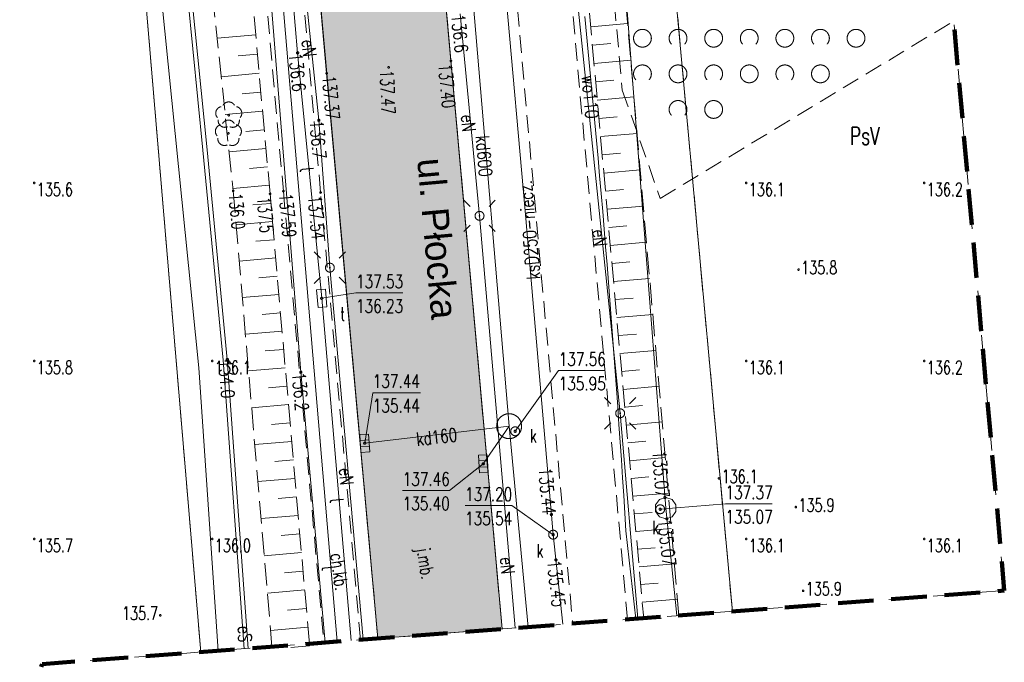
# Model space of a CAD drawing. Header units: centimetres. Extents: x -29333 to 403204, y -464147 to 16641.
# Tile 115 of 134: x 74950 to 80482, y -7053 to -3443. Entities that reach past the tile are written whole.
import ezdxf
from ezdxf.xclip import XClip

# ---------------------------------------------------------------- set-up
doc = ezdxf.new("R2010")
doc.units = ezdxf.units.CM
doc.header["$MEASUREMENT"] = 0
doc.header["$XCLIPFRAME"] = 0
for name, pattern in [('1_OTKC', [150, 100, -50]), ('1_OTKJ', [200, 150, -50]), ('1_OTRK', [175, 125, -50]), ('1_OTRKG', [175, 125, -50]), ('1_OTZK', [150, 100, -50]), ('4', [250, 150, -100]), ('EGKK', [200, 150, -50]), ('Przerywana BARDZO długa', [300, 200, -100])]:
    doc.linetypes.add(name, pattern=pattern)
for name, color, linetype in [('2010 Mlawa_628_1_mdcp_plus_zakres obcięta_13_BLOKADA_L_0', 7, 'Continuous'), ('2010 Mlawa_628_1_mdcp_plus_zakres obcięta_13_Dzialki', 7, 'Continuous'), ('2010 Mlawa_628_1_mdcp_plus_zakres obcięta_13_Kontury', 7, 'Continuous'), ('2010 Mlawa_628_1_mdcp_plus_zakres obcięta_13_Numery_konturow', 7, 'Continuous'), ('2010 Mlawa_628_1_mdcp_plus_zakres obcięta_13_OTK_E_T_0', 7, 'Continuous'), ('2010 Mlawa_628_1_mdcp_plus_zakres obcięta_13_OTK_E_T_1', 7, 'Continuous'), ('2010 Mlawa_628_1_mdcp_plus_zakres obcięta_13_OTK_L_0', 7, 'Continuous'), ('2010 Mlawa_628_1_mdcp_plus_zakres obcięta_13_OTK_L_1', 7, 'Continuous'), ('2010 Mlawa_628_1_mdcp_plus_zakres obcięta_13_OTK_L_2', 7, 'Continuous'), ('2010 Mlawa_628_1_mdcp_plus_zakres obcięta_13_OTR_L_1', 7, 'Continuous'), ('2010 Mlawa_628_1_mdcp_plus_zakres obcięta_13_OTR_T_0', 7, 'Continuous'), ('2010 Mlawa_628_1_mdcp_plus_zakres obcięta_13_OTR_T_1', 7, 'Continuous'), ('2010 Mlawa_628_1_mdcp_plus_zakres obcięta_13_OTZ_L_1', 7, 'Continuous'), ('2010 Mlawa_628_1_mdcp_plus_zakres obcięta_13_OTZ_T_0', 7, 'Continuous'), ('2010 Mlawa_628_1_mdcp_plus_zakres obcięta_13_SUE_T_3', 7, 'Continuous'), ('2010 Mlawa_628_1_mdcp_plus_zakres obcięta_13_SUEP_E_T_0', 7, 'Continuous'), ('2010 Mlawa_628_1_mdcp_plus_zakres obcięta_13_SUEP_L_0', 7, 'Continuous'), ('2010 Mlawa_628_1_mdcp_plus_zakres obcięta_13_SUER_T_0', 7, 'Continuous'), ('2010 Mlawa_628_1_mdcp_plus_zakres obcięta_13_SUGP_L_0', 7, 'Continuous'), ('2010 Mlawa_628_1_mdcp_plus_zakres obcięta_13_SUK_T_1', 7, 'Continuous'), ('2010 Mlawa_628_1_mdcp_plus_zakres obcięta_13_SUKP_E_T_0', 7, 'Continuous'), ('2010 Mlawa_628_1_mdcp_plus_zakres obcięta_13_SUKP_L_0', 7, 'Continuous'), ('2010 Mlawa_628_1_mdcp_plus_zakres obcięta_13_SUKR_T_0', 7, 'Continuous'), ('2010 Mlawa_628_1_mdcp_plus_zakres obcięta_13_SUL_L_1', 7, 'Continuous'), ('2010 Mlawa_628_1_mdcp_plus_zakres obcięta_13_SUP_E_T_1', 7, 'Continuous'), ('2010 Mlawa_628_1_mdcp_plus_zakres obcięta_13_SUP_L_1', 7, 'Continuous'), ('2010 Mlawa_628_1_mdcp_plus_zakres obcięta_13_SUP_T_4', 7, 'Continuous'), ('2010 Mlawa_628_1_mdcp_plus_zakres obcięta_13_SUT_E_T_1', 7, 'Continuous'), ('2010 Mlawa_628_1_mdcp_plus_zakres obcięta_13_SUT_T_1', 7, 'Continuous'), ('2010 Mlawa_628_1_mdcp_plus_zakres obcięta_13_SUTP_E_T_0', 7, 'Continuous'), ('2010 Mlawa_628_1_mdcp_plus_zakres obcięta_13_SUTP_L_0', 7, 'Continuous'), ('2010 Mlawa_628_1_mdcp_plus_zakres obcięta_13_SUTR_T_0', 7, 'Continuous'), ('2010 Mlawa_628_1_mdcp_plus_zakres obcięta_13_SUWP_E_T_0', 7, 'Continuous'), ('2010 Mlawa_628_1_mdcp_plus_zakres obcięta_13_SUWP_L_0', 7, 'Continuous'), ('MAPA MDCP', 7, 'Continuous'), ('PROJEKTOWANE DROGI', 7, 'Continuous'), ('PZT NOWE', 7, 'Continuous'), ('PZT NOWE PAB', 7, 'Continuous')]:
    doc.layers.add(name, color=color, linetype=linetype)
doc.styles.add('GENERATED_STYLE_1', font='arial.ttf')
doc.styles.add('GENERATED_STYLE_2', font='Simplex.shx')

# ---------------------------------------------------------------- blocks, each defined once
blk = doc.blocks.new('Rysunek_4_13', base_point=(-745725621.2, -588524063.1))
at = {"layer": '2010 Mlawa_628_1_mdcp_plus_zakres obcięta_13_BLOKADA_L_0', "color": 7, "linetype": '4', "lineweight": 18}
for p, q in [((79469.8, 4744.9), (80481.8, -6650.1)), ((80481.8, -6650.1), (75075.8, -7063.1))]:
    blk.add_line(p, q, dxfattribs=at)
at = {"layer": '2010 Mlawa_628_1_mdcp_plus_zakres obcięta_13_Dzialki', "color": 7, "linetype": 'Continuous', "lineweight": 18}
for p, q in [((78422.8, -1003.1), (78954, -6766.8)), ((75967.6, -6995), (75559.8, -2165.1))]:
    blk.add_line(p, q, dxfattribs=at)
at = {"layer": '2010 Mlawa_628_1_mdcp_plus_zakres obcięta_13_Kontury', "color": 3, "linetype": 'EGKK', "lineweight": 18}
for p, q in [((78954.2, -6766.8), (78458.8, -1390.1)), ((75967.6, -6995), (75559.8, -2165.1))]:
    blk.add_line(p, q, dxfattribs=at)
at = {"layer": '2010 Mlawa_628_1_mdcp_plus_zakres obcięta_13_OTK_L_0', "color": 7, "linetype": '1_OTKJ', "lineweight": 18}
for p, q in [((77372.8, -3674.1), (77101.8, -684.1)), ((76408.8, -743.1), (76674.8, -3744.1)), ((77660.8, -6865.6), (77372.8, -3674.1)), ((76674.8, -3744.1), (76962.3, -6919))]:
    blk.add_line(p, q, dxfattribs=at)
at = {"layer": '2010 Mlawa_628_1_mdcp_plus_zakres obcięta_13_OTK_L_1', "color": 7, "linetype": 'Continuous', "lineweight": 18}
for p, q in [((77372.8, -3674.1), (77101.8, -684.1)), ((76408.8, -743.1), (76674.8, -3744.1)), ((77660.8, -6865.6), (77372.8, -3674.1)), ((76674.8, -3744.1), (76962.3, -6919))]:
    blk.add_line(p, q, dxfattribs=at)
at = {"layer": '2010 Mlawa_628_1_mdcp_plus_zakres obcięta_13_OTK_L_2', "color": 7, "linetype": '1_OTKC', "lineweight": 18}
for p, q in [((76049.8, -137.1), (76431.8, -4406.1)), ((76640.8, -4414.1), (76281.8, -377.1)), ((78365.2, -6811.8), (77873.8, -1371.1)), ((77571.8, -1439.1), (78057.1, -6835.3)), ((76431.8, -4406.1), (76659.1, -6942.1)), ((76865.2, -6926.4), (76640.8, -4414.1))]:
    blk.add_line(p, q, dxfattribs=at)
at = {"layer": '2010 Mlawa_628_1_mdcp_plus_zakres obcięta_13_OTR_L_1', "color": 7, "linetype": '1_OTRK', "lineweight": 18}
for p, q in [((75812.8, -1216.1), (76149.8, -4404.1)), ((78653.5, -6789.8), (78343.8, -3222.1)), ((76149.8, -4404.1), (76367.4, -6964.4))]:
    blk.add_line(p, q, dxfattribs=at)
at = {"layer": '2010 Mlawa_628_1_mdcp_plus_zakres obcięta_13_OTR_L_1', "color": 7, "linetype": '1_OTRKG', "lineweight": 18}
for p, q in [((76356.8, -4421.1), (76072.8, -1274.1)), ((78135.8, -3232.1), (78455.8, -6804.9)), ((76577.9, -6948.3), (76356.8, -4421.1))]:
    blk.add_line(p, q, dxfattribs=at)
at = {"layer": '2010 Mlawa_628_1_mdcp_plus_zakres obcięta_13_OTR_L_1', "color": 7, "linetype": 'Continuous', "lineweight": 18}
for p, q in [((78158.3, -3483.3), (78364.9, -3464.8)), ((76276.2, -3528), (76059.3, -3547.6)), ((78167.6, -3586.4), (78270.7, -3577.2)), ((76286, -3636.5), (76178.4, -3646.2)), ((78176.8, -3689.4), (78382.8, -3671)), ((76295.8, -3744.1), (76082.1, -3763.4)), ((78186, -3792.3), (78288.9, -3783.1)), ((76305.4, -3850.9), (76199.4, -3860.5)), ((78195.2, -3895), (78400.7, -3876.6)), ((76315, -3956.9), (76104.6, -3975.9)), ((78204.4, -3997.6), (78307, -3988.4)), ((76324.5, -4062.1), (76220.1, -4071.5)), ((78213.6, -4100.1), (78418.5, -4081.7)), ((76333.9, -4166.5), (76126.7, -4185.2)), ((78222.7, -4202.4), (78325, -4193.2)), ((76343.2, -4270.1), (76240.4, -4279.3)), ((78231.9, -4304.5), (78436.2, -4286.2)), ((76352.5, -4372.8), (76148.5, -4391.3)), ((78241, -4406.6), (78343, -4397.4)), ((76361.6, -4474.9), (76259.5, -4483.8)), ((78250.1, -4508.4), (78453.9, -4490.2)), ((76370.5, -4576.9), (76166.1, -4594.8)), ((78259.2, -4610.2), (78361, -4601.1)), ((76379.4, -4679.2), (76277.1, -4688.1)), ((78268.3, -4711.8), (78471.6, -4693.6)), ((76388.4, -4781.5), (76183.4, -4799.4)), ((78277.4, -4813.3), (78378.9, -4804.2)), ((76397.3, -4884), (76294.7, -4892.9)), ((78286.5, -4914.6), (78489.2, -4896.5)), ((76406.3, -4986.6), (76200.9, -5004.5)), ((78295.6, -5015.8), (78396.8, -5006.7)), ((76415.3, -5089.3), (76312.4, -5098.3)), ((78304.6, -5116.9), (78506.7, -5098.8)), ((76424.3, -5192.1), (76218.3, -5210.1)), ((78313.7, -5217.8), (78414.6, -5208.8)), ((76433.3, -5295.1), (76330.2, -5304.1)), ((78322.7, -5318.6), (78524.2, -5300.5)), ((76442.3, -5398.2), (76235.8, -5416.3)), ((78331.7, -5419.2), (78432.3, -5410.2)), ((76451.3, -5501.4), (76348, -5510.5)), ((78340.7, -5519.7), (78541.7, -5501.7)), ((76460.4, -5604.8), (76253.4, -5622.9)), ((78349.7, -5620.1), (78450, -5611.1)), ((76469.4, -5708.3), (76365.8, -5717.4)), ((78358.7, -5720.3), (78559.1, -5702.4)), ((76478.5, -5811.9), (76271, -5830.1)), ((78367.6, -5820.4), (78467.7, -5811.5)), ((76487.6, -5915.7), (76383.7, -5924.7)), ((78376.6, -5920.4), (78576.5, -5902.5)), ((76496.6, -6019.5), (76288.6, -6037.7)), ((78385.5, -6020.2), (78485.3, -6011.3)), ((76505.7, -6123.5), (76401.6, -6132.6)), ((78394.4, -6119.9), (78593.8, -6102.1)), ((76514.8, -6227.7), (76306.3, -6245.9)), ((78403.3, -6219.5), (78502.9, -6210.6)), ((78412.2, -6318.9), (78611.1, -6301.1)), ((76524, -6331.9), (76419.6, -6341.1)), ((78421.1, -6418.2), (78520.4, -6409.3)), ((76533.1, -6436.3), (76324, -6454.6)), ((78430, -6517.3), (78628.3, -6499.6)), ((76542.2, -6540.9), (76437.6, -6550)), ((78438.9, -6616.3), (78537.9, -6607.5)), ((76551.4, -6645.5), (76341.8, -6663.8)), ((78447.7, -6715.2), (78645.5, -6697.5)), ((76560.5, -6750.3), (76455.6, -6759.5)), ((76569.7, -6855.2), (76359.6, -6873.6)), ((78456.6, -6814), (78555.3, -6805.1)), ((76578.9, -6960.2), (76473.7, -6969.4))]:
    blk.add_line(p, q, dxfattribs=at)
at = {"layer": '2010 Mlawa_628_1_mdcp_plus_zakres obcięta_13_OTR_T_0', "color": 7, "linetype": 'Continuous', "lineweight": 18}
for centre in [(77372.8, -3674.1), (76674.8, -3744.1), (77022.8, -3711.1), (76431.8, -4406.1), (76640.8, -4414.1)]:
    blk.add_circle(centre, 4.5, dxfattribs=at)
at = {"layer": '2010 Mlawa_628_1_mdcp_plus_zakres obcięta_13_OTR_T_1', "color": 7, "linetype": 'Continuous', "lineweight": 18}
for centre in [(75031.8, -4360.1), (79031.8, -4360.1), (80031.8, -4360.1), (76149.8, -4404.1), (76356.8, -4421.1), (79325.8, -4847.1), (75031.8, -5360.1), (76031.8, -5360.1), (79031.8, -5360.1), (80031.8, -5360.1), (78878.8, -6020.1), (79310.8, -6181.1), (75031.8, -6360.1), (76031.8, -6360.1), (79031.8, -6360.1), (80031.8, -6360.1), (79351.8, -6651.1), (75739.8, -6789.1)]:
    blk.add_circle(centre, 4.5, dxfattribs=at)
at = {"layer": '2010 Mlawa_628_1_mdcp_plus_zakres obcięta_13_OTZ_L_1', "color": 7, "linetype": '1_OTZK', "lineweight": 18}
for p, q in [((78031.2, -511.1), (78335.8, -3838.3)), ((78548.9, -4447.4), (80197.7, -3451)), ((78335.8, -3838.3), (78548.9, -4447.4))]:
    blk.add_line(p, q, dxfattribs=at)
at = {"layer": '2010 Mlawa_628_1_mdcp_plus_zakres obcięta_13_OTZ_L_1', "color": 7, "linetype": 'Continuous', "lineweight": 18}
for centre in [(78448.9, -3547.4), (78848.9, -3547.4), (78848.9, -3547.4), (79248.9, -3547.4), (79248.9, -3547.4), (79648.9, -3547.4), (78648.9, -3747.4), (78648.9, -3747.4), (79048.9, -3747.4), (79448.9, -3747.4), (78848.9, -3947.4)]:
    blk.add_circle(centre, 50, dxfattribs=at)
for centre, start, end in [((78648.9, -3547.4), 318.7031, 221.2969), ((78648.9, -3547.4), 318.5904, 221.4096), ((79048.9, -3547.4), 318.7031, 221.2969), ((79048.9, -3547.4), 318.5904, 221.4096), ((79448.9, -3547.4), 318.7031, 221.2969), ((79448.9, -3547.4), 318.5904, 221.4096), ((78448.9, -3747.4), 318.7031, 221.2969), ((78848.9, -3747.4), 318.5904, 221.4096), ((78848.9, -3747.4), 318.7031, 221.2969), ((79248.9, -3747.4), 318.7031, 221.2969), ((78648.9, -3947.4), 318.7031, 221.2969)]:
    blk.add_arc(centre, 50, start, end, dxfattribs=at)
at = {"layer": '2010 Mlawa_628_1_mdcp_plus_zakres obcięta_13_OTZ_T_0', "color": 94, "linetype": 'Continuous', "lineweight": 18}
for centre in [(76124.8, -3980.1), (76122.8, -4082.1)]:
    blk.add_circle(centre, 4.5, dxfattribs=at)
for centre, start, end in [((76124.8, -3942.6), 30.1401, 149.8599), ((76089.2, -3968.5), 102.1445, 221.86), ((76160.5, -3968.5), 318.14, 77.8555), ((76087.2, -4070.5), 102.1445, 221.86), ((76102.8, -4010.4), 174.1482, 293.8542), ((76122.8, -4044.6), 30.1401, 149.8599), ((76146.9, -4010.4), 246.1458, 5.8518), ((76158.5, -4070.5), 318.14, 77.8555), ((76100.8, -4112.4), 174.1482, 293.8542), ((76144.9, -4112.4), 246.1458, 5.8518)]:
    blk.add_arc(centre, 37.5, start, end, dxfattribs=at)
at = {"layer": '2010 Mlawa_628_1_mdcp_plus_zakres obcięta_13_SUE_T_3', "color": 7, "linetype": 'Continuous', "lineweight": 18}
for p, q in [((77480.8, -4492), (77445.5, -4456.7)), ((77586.9, -4492), (77622.2, -4456.7)), ((77480.8, -4598.1), (77445.5, -4633.5)), ((77586.9, -4598.1), (77622.2, -4633.5)), ((76639.8, -4783), (76604.5, -4747.7)), ((76745.9, -4783), (76781.2, -4747.7)), ((76639.8, -4889.1), (76604.5, -4924.5)), ((76745.9, -4889.1), (76781.2, -4924.5)), ((78270.8, -5601), (78235.5, -5565.7)), ((78376.9, -5601), (78412.2, -5565.7)), ((78270.8, -5707.1), (78235.5, -5742.5)), ((78376.9, -5707.1), (78412.2, -5742.5))]:
    blk.add_line(p, q, dxfattribs=at)
for centre, radius in [((77533.8, -4545.1), 25), ((77533.8, -4545.1), 2.5), ((76692.8, -4836.1), 25), ((76692.8, -4836.1), 2.5), ((78323.8, -5654.1), 25), ((78323.8, -5654.1), 2.5)]:
    blk.add_circle(centre, radius, dxfattribs=at)
at = {"layer": '2010 Mlawa_628_1_mdcp_plus_zakres obcięta_13_SUEP_L_0', "color": 1, "linetype": 'Continuous', "lineweight": 18}
for p, q in [((75834.7, -2707.1), (75979.8, -4176.7)), ((76002.8, -4174.1), (75856.8, -2704.1)), ((76492.8, -2664.1), (76630.8, -4008.1)), ((78074.8, -3251.1), (78323.8, -5654.1)), ((77424.8, -3411.1), (77533.8, -4545.1)), ((76630.8, -4008.1), (76692.8, -4836.1)), ((75979.8, -4176.7), (76093.8, -5355.1)), ((76116.8, -5352.1), (76002.8, -4174.1)), ((77533.8, -4545.1), (77733.8, -6860)), ((76692.8, -4836.1), (76880.8, -6925.2)), ((76093.8, -5355.1), (76211.5, -6976.3)), ((76233.9, -6974.6), (76116.8, -5352.1)), ((78323.8, -5654.1), (78422.2, -6807.4))]:
    blk.add_line(p, q, dxfattribs=at)
at = {"layer": '2010 Mlawa_628_1_mdcp_plus_zakres obcięta_13_SUER_T_0', "color": 1, "linetype": 'Continuous', "lineweight": 18}
for centre in [(76630.8, -4008.1), (76116.8, -5352.1)]:
    blk.add_circle(centre, 6.25, dxfattribs=at)
at = {"layer": '2010 Mlawa_628_1_mdcp_plus_zakres obcięta_13_SUGP_L_0', "color": 52, "linetype": 'Continuous', "lineweight": 18, "true_color": 0xbfbf00}
for p, q in [((75702.8, -2881.1), (75955.8, -5399.1)), ((75955.8, -5399.1), (76065.7, -6987.5))]:
    blk.add_line(p, q, dxfattribs=at)
at = {"layer": '2010 Mlawa_628_1_mdcp_plus_zakres obcięta_13_SUK_T_1', "color": 36, "linetype": 'Continuous', "lineweight": 18, "true_color": 0x803300}
for p, q in [((76860.5, -5773.9), (76910.4, -5770.5)), ((76867.3, -5873.6), (76860.5, -5773.9)), ((76912.6, -5802.9), (76862.7, -5806.3)), ((76910.4, -5770.5), (76917.1, -5870.3)), ((76915, -5837.9), (76865.1, -5841.2)), ((76917.1, -5870.3), (76867.3, -5873.6)), ((77527.2, -5889.5), (77577.1, -5886.8)), ((77532.6, -5989.4), (77527.2, -5889.5)), ((77577.1, -5886.8), (77582.5, -5986.7)), ((77578.9, -5919.3), (77528.9, -5922)), ((77580.8, -5954.2), (77530.8, -5956.9)), ((77582.5, -5986.7), (77532.6, -5989.4))]:
    blk.add_line(p, q, dxfattribs=at)
at = {"layer": '2010 Mlawa_628_1_mdcp_plus_zakres obcięta_13_SUKP_L_0', "color": 36, "linetype": 'Continuous', "lineweight": 18, "true_color": 0x803300}
for p, q in [((78201.8, -1324.1), (78579.8, -6187.1)), ((77789.6, -4516.6), (77570.3, -2049.9)), ((77402.1, -2204.1), (77699.9, -5726.5)), ((77947.3, -6335.8), (77789.6, -4516.6)), ((76888.8, -5822.1), (77699.9, -5726.5)), ((77699.9, -5726.5), (77554.8, -5938.1)), ((77699.9, -5726.5), (77806.4, -6854.5)), ((78579.8, -6187.1), (78641.5, -6790.7)), ((78002.4, -6839.5), (77947.3, -6335.8))]:
    blk.add_line(p, q, dxfattribs=at)
at = {"layer": '2010 Mlawa_628_1_mdcp_plus_zakres obcięta_13_SUKR_T_0', "color": 36, "linetype": 'Continuous', "lineweight": 18, "true_color": 0x803300}
for p, q in [((77733.8, -5755.1), (77978, -5413.2)), ((77978, -5413.2), (78238.5, -5413.2)), ((76888.8, -5822.1), (76933.5, -5539)), ((76933.5, -5539), (77202.2, -5539)), ((77554.8, -5938.1), (77364.9, -6088.5)), ((77101.6, -6088.5), (77364.9, -6088.5)), ((77452.4, -6172.6), (77715.6, -6172.6)), ((77947.8, -6336.1), (77715.6, -6172.6)), ((78548.8, -6193.1), (78915.3, -6161.9)), ((78915.3, -6161.9), (79178.5, -6161.9))]:
    blk.add_line(p, q, dxfattribs=at)
for centre in [(77733.8, -5755.1), (76888.8, -5822.1), (77554.8, -5938.1), (78575.2, -6127.3), (78548.8, -6193.1), (77937.6, -6222.8), (78585.9, -6246.8), (77947.3, -6335.8), (77962.9, -6477.7)]:
    blk.add_circle(centre, 6.25, dxfattribs=at)
at = {"layer": '2010 Mlawa_628_1_mdcp_plus_zakres obcięta_13_SUL_L_1', "color": 7, "linetype": 'Continuous', "lineweight": 18}
for p, q in [((75979.8, -4176.7), (75834.8, -2707.1)), ((75856.8, -2704.1), (76002.8, -4174.1)), ((75955.8, -5399.1), (75702.8, -2881.1)), ((76093.8, -5355.1), (75979.8, -4176.7)), ((76002.8, -4174.1), (76116.8, -5352.1)), ((76211.5, -6976.3), (76093.8, -5355.1)), ((76116.8, -5352.1), (76233.9, -6974.6)), ((76065.7, -6987.5), (75955.8, -5399.1))]:
    blk.add_line(p, q, dxfattribs=at)
at = {"layer": '2010 Mlawa_628_1_mdcp_plus_zakres obcięta_13_SUP_L_1', "color": 7, "linetype": 'Continuous', "lineweight": 18}
for p, q in [((78544.6, -6138.5), (78522.8, -6168.5)), ((78579.8, -6127.1), (78544.6, -6138.5)), ((78615.1, -6138.5), (78579.8, -6127.1)), ((78636.9, -6168.5), (78615.1, -6138.5)), ((78522.8, -6168.5), (78522.8, -6205.6)), ((78636.9, -6205.6), (78636.9, -6168.5)), ((78522.8, -6205.6), (78544.6, -6235.6)), ((78544.6, -6235.6), (78579.8, -6247.1)), ((78579.8, -6247.1), (78615.1, -6235.6)), ((78615.1, -6235.6), (78636.9, -6205.6))]:
    blk.add_line(p, q, dxfattribs=at)
blk.add_circle((77699.9, -5726.5), 70, dxfattribs=at)
at = {"layer": '2010 Mlawa_628_1_mdcp_plus_zakres obcięta_13_SUP_T_4', "color": 7, "linetype": 'Continuous', "lineweight": 18}
for centre in [(77733.8, -5755.1), (78548.8, -6193.1), (77947.3, -6335.8)]:
    blk.add_circle(centre, 25, dxfattribs=at)
at = {"layer": '2010 Mlawa_628_1_mdcp_plus_zakres obcięta_13_SUT_T_1', "color": 30, "linetype": 'Continuous', "lineweight": 18, "true_color": 0xff9100}
for p, q in [((76667.5, -4956.2), (76617.7, -4960.4)), ((76617.7, -4960.4), (76626.2, -5060)), ((76676, -5055.8), (76667.5, -4956.2)), ((76626.2, -5060), (76676, -5055.8))]:
    blk.add_line(p, q, dxfattribs=at)
at = {"layer": '2010 Mlawa_628_1_mdcp_plus_zakres obcięta_13_SUTP_L_0', "color": 30, "linetype": 'Continuous', "lineweight": 18, "true_color": 0xff9100}
for p, q in [((76511.8, -3629.1), (76226.8, -467.1)), ((76733.9, -6936.4), (76289.9, -1724.7)), ((76252.5, -1966.1), (76529.8, -5423.6)), ((76646.8, -5008.1), (76511.8, -3629.1)), ((76812.3, -6930.4), (76646.8, -5008.1)), ((76529.8, -5423.6), (76667.2, -6941.5))]:
    blk.add_line(p, q, dxfattribs=at)
at = {"layer": '2010 Mlawa_628_1_mdcp_plus_zakres obcięta_13_SUTR_T_0', "color": 30, "linetype": 'Continuous', "lineweight": 18, "true_color": 0xff9100}
for p, q in [((76646.8, -5008.1), (76839.5, -4977.5)), ((76839.5, -4977.5), (77102.8, -4977.5))]:
    blk.add_line(p, q, dxfattribs=at)
for centre in [(76511.8, -3629.1), (76646.8, -5008.1), (76529.8, -5423.6)]:
    blk.add_circle(centre, 6.25, dxfattribs=at)
at = {"layer": '2010 Mlawa_628_1_mdcp_plus_zakres obcięta_13_SUWP_L_0', "color": 5, "linetype": 'Continuous', "lineweight": 18}
for p, q in [((78134.7, -3524), (78125, -3424.5)), ((78144.4, -3623.5), (78134.7, -3524)), ((78153.9, -3723.1), (78144.4, -3623.5)), ((78163.3, -3822.6), (78153.9, -3723.1)), ((78172.6, -3922.2), (78163.3, -3822.6)), ((78181.7, -4021.8), (78172.6, -3922.2)), ((78190.7, -4121.4), (78181.7, -4021.8)), ((78199.6, -4221), (78190.7, -4121.4)), ((78208.4, -4320.6), (78199.6, -4221)), ((78217, -4420.2), (78208.4, -4320.6)), ((78225.5, -4519.9), (78217, -4420.2)), ((78233.8, -4619.5), (78225.5, -4519.9)), ((78242, -4719.2), (78233.8, -4619.5)), ((78250.1, -4818.8), (78242, -4719.2)), ((78258.1, -4918.5), (78250.1, -4818.8)), ((78265.9, -5018.2), (78258.1, -4918.5)), ((78273.6, -5117.9), (78265.9, -5018.2)), ((78281.2, -5217.6), (78273.6, -5117.9)), ((78288.6, -5317.4), (78281.2, -5217.6)), ((78295.9, -5417.1), (78288.6, -5317.4)), ((78303.1, -5516.8), (78295.9, -5417.1)), ((78310.2, -5616.6), (78303.1, -5516.8)), ((78317.1, -5716.3), (78310.2, -5616.6)), ((78323.9, -5816.1), (78317.1, -5716.3)), ((78330.5, -5915.9), (78323.9, -5816.1)), ((78337.1, -6015.7), (78330.5, -5915.9)), ((78343.5, -6115.5), (78337.1, -6015.7)), ((78349.7, -6215.3), (78343.5, -6115.5)), ((78355.8, -6315.1), (78349.7, -6215.3)), ((78411.1, -6808.3), (78355.8, -6315.1))]:
    blk.add_line(p, q, dxfattribs=at)
at = {"layer": '2010 Mlawa_628_1_mdcp_plus_zakres obcięta_13_Numery_konturow', "color": 3, "linetype": 'Continuous', "lineweight": 18, "insert": (79614.2, -4046), "char_height": 100, "attachment_point": 1, "style": 'GENERATED_STYLE_2'}
blk.add_mtext('\\A1;{\\W0.700000x;\\pql;\\FSimplex.shx;PsV}', dxfattribs=at)
at = {"layer": '2010 Mlawa_628_1_mdcp_plus_zakres obcięta_13_OTK_E_T_0', "color": 7, "linetype": 'Continuous', "lineweight": 18, "insert": (77204.4, -6410.9), "char_height": 75, "attachment_point": 4, "rotation": 279.4623, "style": 'GENERATED_STYLE_2'}
blk.add_mtext('\\A1;{\\W0.700000x;\\pql;\\FSimplex.shx;j.mb.}', dxfattribs=at)
at = {"layer": '2010 Mlawa_628_1_mdcp_plus_zakres obcięta_13_OTK_E_T_1', "color": 7, "linetype": 'Continuous', "lineweight": 18, "insert": (76732.6, -6440.9), "char_height": 75, "attachment_point": 4, "rotation": 277.9072, "style": 'GENERATED_STYLE_2'}
blk.add_mtext('\\A1;{\\W0.700000x;\\pql;\\FSimplex.shx;ch.kb.}', dxfattribs=at)
at = {"layer": '2010 Mlawa_628_1_mdcp_plus_zakres obcięta_13_OTR_T_0', "color": 7, "linetype": 'Continuous', "lineweight": 18, "char_height": 75, "style": 'GENERATED_STYLE_2'}
for s, insert, attachment_point, rotation in [('\\A1;{\\W0.700000x;\\pql;\\FSimplex.shx;137.40}', (77376.8, -3688.8), 1, 275.1551), ('\\A1;{\\W0.700000x;\\pql;\\FSimplex.shx;137.47}', (77011.8, -3726.6), 4, 272.3981), ('\\A1;{\\W0.700000x;\\pql;\\FSimplex.shx;137.37}', (76650.3, -3761.4), 7, 275.1743), ('\\A1;{\\W0.700000x;\\pql;\\FSimplex.shx;137.59}', (76407.3, -4423.3), 7, 275.1203), ('\\A1;{\\W0.700000x;\\pql;\\FSimplex.shx;137.54}', (76644.8, -4428.8), 1, 275.1022)]:
    blk.add_mtext(s, dxfattribs=dict(at, insert=insert, attachment_point=attachment_point, rotation=rotation))
at = {"layer": '2010 Mlawa_628_1_mdcp_plus_zakres obcięta_13_OTR_T_1', "color": 7, "linetype": 'Continuous', "lineweight": 18, "char_height": 75, "style": 'GENERATED_STYLE_2'}
for s, insert, attachment_point in [('\\A1;{\\W0.700000x;\\pql;\\FSimplex.shx;135.6}', (75046.8, -4359.2), 1), ('\\A1;{\\W0.700000x;\\pql;\\FSimplex.shx;136.1}', (79046.8, -4359.2), 1), ('\\A1;{\\W0.700000x;\\pql;\\FSimplex.shx;136.2}', (80046.8, -4359.2), 1), ('\\A1;{\\W0.700000x;\\pql;\\FSimplex.shx;135.8}', (79340.8, -4873.1), 7), ('\\A1;{\\W0.700000x;\\pql;\\FSimplex.shx;135.8}', (75046.8, -5359.2), 1), ('\\A1;{\\W0.700000x;\\pql;\\FSimplex.shx;136.1}', (76046.8, -5359.2), 1), ('\\A1;{\\W0.700000x;\\pql;\\FSimplex.shx;136.1}', (79046.8, -5359.2), 1), ('\\A1;{\\W0.700000x;\\pql;\\FSimplex.shx;136.2}', (80046.8, -5359.2), 1), ('\\A1;{\\W0.700000x;\\pql;\\FSimplex.shx;136.1}', (78893.8, -6046.1), 7), ('\\A1;{\\W0.700000x;\\pql;\\FSimplex.shx;135.9}', (79325.8, -6207.1), 7), ('\\A1;{\\W0.700000x;\\pql;\\FSimplex.shx;135.7}', (75046.8, -6359.2), 1), ('\\A1;{\\W0.700000x;\\pql;\\FSimplex.shx;136.0}', (76046.8, -6359.2), 1), ('\\A1;{\\W0.700000x;\\pql;\\FSimplex.shx;136.1}', (79046.8, -6359.2), 1), ('\\A1;{\\W0.700000x;\\pql;\\FSimplex.shx;136.1}', (80046.8, -6359.2), 1), ('\\A1;{\\W0.700000x;\\pql;\\FSimplex.shx;135.9}', (79366.8, -6677.1), 7), ('\\A1;{\\W0.700000x;\\pql;\\FSimplex.shx;135.7}', (75525.3, -6815.1), 7)]:
    blk.add_mtext(s, dxfattribs=dict(at, insert=insert, attachment_point=attachment_point))
for s, insert, attachment_point, rotation in [('\\A1;{\\W0.700000x;\\pql;\\FSimplex.shx;136.0}', (76125.2, -4421.2), 7, 274.8557), ('\\A1;{\\W0.700000x;\\pql;\\FSimplex.shx;137.5}', (76359, -4436), 1, 274.998)]:
    blk.add_mtext(s, dxfattribs=dict(at, insert=insert, attachment_point=attachment_point, rotation=rotation))
at = {"layer": '2010 Mlawa_628_1_mdcp_plus_zakres obcięta_13_SUEP_E_T_0', "color": 1, "linetype": 'Continuous', "lineweight": 18, "char_height": 75, "attachment_point": 5, "style": 'GENERATED_STYLE_2'}
for s, insert, rotation in [('\\A1;{\\W0.750000x;\\pqc;\\FSimplex.shx;eN}', (76576.4, -3603.5), 275.8625), ('\\A1;{\\W0.750000x;\\pqc;\\FSimplex.shx;eN}', (77471, -4025.1), 275.4904), ('\\A1;{\\W0.750000x;\\pqc;\\FSimplex.shx;eN}', (78208.9, -4669.7), 275.916), ('\\A1;{\\W0.750000x;\\pqc;\\FSimplex.shx;eN}', (76785.6, -6009.8), 275.1412), ('\\A1;{\\W0.750000x;\\pqc;\\FSimplex.shx;eN}', (77690.7, -6510.2), 274.9362), ('\\A1;{\\W0.750000x;\\pqc;\\FSimplex.shx;eS}', (76215.6, -6894.2), 274.1269)]:
    blk.add_mtext(s, dxfattribs=dict(at, insert=insert, rotation=rotation))
at = {"layer": '2010 Mlawa_628_1_mdcp_plus_zakres obcięta_13_SUER_T_0', "color": 1, "linetype": 'Continuous', "lineweight": 18, "char_height": 75, "attachment_point": 4, "style": 'GENERATED_STYLE_2'}
for s, insert, rotation in [('\\A1;{\\W0.750000x;\\pql;\\FSimplex.shx;136.6}', (77412.3, -3412.3), 275.4904), ('\\A1;{\\W0.750000x;\\pql;\\FSimplex.shx;136.7}', (76618.3, -4009), 274.2823), ('\\A1;{\\W0.750000x;\\pql;\\FSimplex.shx;134.0}', (76105.2, -5352.9), 274.2399)]:
    blk.add_mtext(s, dxfattribs=dict(at, insert=insert, rotation=rotation))
at = {"layer": '2010 Mlawa_628_1_mdcp_plus_zakres obcięta_13_SUKP_E_T_0', "color": 36, "linetype": 'Continuous', "lineweight": 18, "true_color": 0x803300, "char_height": 75, "style": 'GENERATED_STYLE_2'}
for s, insert, attachment_point, rotation in [('\\A1;{\\W0.750000x;\\pqc;\\FSimplex.shx;kd600}', (77559.1, -4209.2), 5, 274.833), ('\\A1;{\\W0.750000x;\\pql;\\FSimplex.shx;ksD250-niecz.}', (77837.3, -4901.9), 4, 94.9566), ('\\A1;{\\W0.750000x;\\pqc;\\FSimplex.shx;kd160}', (77292.6, -5787), 5, 6.7187)]:
    blk.add_mtext(s, dxfattribs=dict(at, insert=insert, attachment_point=attachment_point, rotation=rotation))
at = {"layer": '2010 Mlawa_628_1_mdcp_plus_zakres obcięta_13_SUKR_T_0', "color": 36, "linetype": 'Continuous', "lineweight": 18, "true_color": 0x803300, "char_height": 75, "attachment_point": 1, "style": 'GENERATED_STYLE_2'}
for s, insert in [('\\A1;{\\W0.750000x;\\pql;\\FSimplex.shx;137.56}', (77978, -5312.4)), ('\\A1;{\\W0.750000x;\\pql;\\FSimplex.shx;137.44}', (76933.5, -5436.3)), ('\\A1;{\\W0.750000x;\\pql;\\FSimplex.shx;135.95}', (77978, -5449.9)), ('\\A1;{\\W0.750000x;\\pql;\\FSimplex.shx;135.44}', (76933.5, -5573.8)), ('\\A1;{\\W0.750000x;\\pql;\\FSimplex.shx;137.46}', (77101.6, -5985.9)), ('\\A1;{\\W0.750000x;\\pql;\\FSimplex.shx;137.20}', (77452.4, -6071.7)), ('\\A1;{\\W0.750000x;\\pql;\\FSimplex.shx;137.37}', (78915.3, -6061.1)), ('\\A1;{\\W0.750000x;\\pql;\\FSimplex.shx;135.40}', (77101.6, -6123.4)), ('\\A1;{\\W0.750000x;\\pql;\\FSimplex.shx;135.54}', (77452.4, -6207.4)), ('\\A1;{\\W0.750000x;\\pql;\\FSimplex.shx;135.07}', (78915.3, -6198.6))]:
    blk.add_mtext(s, dxfattribs=dict(at, insert=insert))
at = {"layer": '2010 Mlawa_628_1_mdcp_plus_zakres obcięta_13_SUKR_T_0', "color": 36, "linetype": 'Continuous', "lineweight": 18, "true_color": 0x803300, "char_height": 75, "style": 'GENERATED_STYLE_2'}
for s, insert, attachment_point, rotation in [('\\A1;{\\W0.750000x;\\pqr;\\FSimplex.shx;135.07}', (78562.6, -6128.2), 6, 274.4447), ('\\A1;{\\W0.750000x;\\pqr;\\FSimplex.shx;135.44}', (77925.9, -6223.8), 6, 274.9814), ('\\A1;{\\W0.750000x;\\pql;\\FSimplex.shx;135.07}', (78573.4, -6248.1), 4, 275.8361), ('\\A1;{\\W0.750000x;\\pql;\\FSimplex.shx;135.45}', (77951.2, -6479), 4, 276.2214)]:
    blk.add_mtext(s, dxfattribs=dict(at, insert=insert, attachment_point=attachment_point, rotation=rotation))
at = {"layer": '2010 Mlawa_628_1_mdcp_plus_zakres obcięta_13_SUP_E_T_1', "color": 7, "linetype": 'Continuous', "lineweight": 18, "char_height": 75, "style": 'GENERATED_STYLE_2'}
for insert, attachment_point in [((77816.5, -5817.5), 7), ((78503.6, -6294.9), 4), ((77854.2, -6463.3), 7)]:
    blk.add_mtext('\\A1;{\\W0.700000x;\\pql;\\FSimplex.shx;k}', dxfattribs=dict(at, insert=insert, attachment_point=attachment_point))
at = {"layer": '2010 Mlawa_628_1_mdcp_plus_zakres obcięta_13_SUT_E_T_1', "color": 30, "linetype": 'Continuous', "lineweight": 18, "true_color": 0xff9100, "insert": (76751, -5133.5), "char_height": 75, "attachment_point": 7, "style": 'GENERATED_STYLE_2'}
blk.add_mtext('\\A1;{\\W0.700000x;\\pql;\\FSimplex.shx;t}', dxfattribs=at)
at = {"layer": '2010 Mlawa_628_1_mdcp_plus_zakres obcięta_13_SUTP_E_T_0', "color": 30, "linetype": 'Continuous', "lineweight": 18, "true_color": 0xff9100, "char_height": 75, "attachment_point": 5, "style": 'GENERATED_STYLE_2'}
for insert, rotation in [((76563.2, -4285.5), 275.5913), ((76731.7, -6143.6), 274.9181), ((76685.9, -6523.7), 274.8688)]:
    blk.add_mtext('\\A1;{\\W0.750000x;\\pqc;\\FSimplex.shx;t}', dxfattribs=dict(at, insert=insert, rotation=rotation))
at = {"layer": '2010 Mlawa_628_1_mdcp_plus_zakres obcięta_13_SUTR_T_0', "color": 30, "linetype": 'Continuous', "lineweight": 18, "true_color": 0xff9100, "char_height": 75, "attachment_point": 4, "style": 'GENERATED_STYLE_2'}
for s, insert, rotation in [('\\A1;{\\W0.750000x;\\pql;\\FSimplex.shx;136.6}', (76499.3, -3630.3), 275.5913), ('\\A1;{\\W0.750000x;\\pql;\\FSimplex.shx;136.2}', (76517.2, -5424.7), 275.1715)]:
    blk.add_mtext(s, dxfattribs=dict(at, insert=insert, rotation=rotation))
at = {"layer": '2010 Mlawa_628_1_mdcp_plus_zakres obcięta_13_SUTR_T_0', "color": 30, "linetype": 'Continuous', "lineweight": 18, "true_color": 0xff9100, "char_height": 75, "attachment_point": 1, "style": 'GENERATED_STYLE_2'}
for s, insert in [('\\A1;{\\W0.750000x;\\pql;\\FSimplex.shx;137.53}', (76839.5, -4876.6)), ('\\A1;{\\W0.750000x;\\pql;\\FSimplex.shx;136.23}', (76839.5, -5014.1))]:
    blk.add_mtext(s, dxfattribs=dict(at, insert=insert))
at = {"layer": '2010 Mlawa_628_1_mdcp_plus_zakres obcięta_13_SUWP_E_T_0', "color": 5, "linetype": 'Continuous', "lineweight": 18, "insert": (78155.9, -3876.7), "char_height": 75, "attachment_point": 5, "rotation": 275.3177, "style": 'GENERATED_STYLE_2'}
blk.add_mtext('\\A1;{\\W0.750000x;\\pqc;\\FSimplex.shx;wo110}', dxfattribs=at)

msp = doc.modelspace()

# ---------------------------------------------------------------- hatches: boundary and pattern name
at = {"layer": 'PROJEKTOWANE DROGI', "linetype": 'Continuous', "lineweight": 0, "true_color": 0x555555, "transparency": 33554559}
msp.add_hatch(color=251, dxfattribs=at).paths.add_polyline_path([(67651.1, -18419.9), (68261.2, -18463.7), (70134.4, -12277.2), (71364.5, -8240.8), (72467.5, -4665.6), (73221.8, -2121.1), (73480.8, -1350.1), (73665.8, -815.1, -0.060563), (73803.6, -551.7, -0.165273), (74571.8, -100.1), (75490.3, -13.1, -0.423722), (76408.8, -743.1), (76588.4, -2768.3), (76962.3, -6919), (77660.8, -6865.6), (77576.3, -5928.7), (77251.9, -2339.8), (76958.3, 934.3), (76842.3, 2237.5), (76736.8, 3437.9), (76652.8, 4441), (76600.1, 5097.3), (76579.3, 5371.7), (76560.8, 6104.9), (76586.8, 6886.9), (76648.8, 7664.9), (76738.8, 8339.9), (76850.8, 8958.9), (76984.8, 9573.9), (77131.8, 10124.9), (77258.8, 10558.9), (77627.8, 11766.9), (77856.8, 12518.4), (77192.8, 12730.9), (76983.8, 12046.9), (76949.8, 11935.9), (76834.8, 11683.9), (76720.8, 11522.7), (76641.6, 11445.4), (76570.8, 11368.9), (76385.8, 11244.9), (76273.8, 11187.9), (76099.8, 11134.9), (75932.8, 11102.9), (75803.4, 11105.9), (75666.8, 11125.9), (75343.8, 11186.9), (75325.1, 11197.1), (75279.8, 11209.9), (73550.8, 11710.9), (72386.8, 12048.6), (72103.6, 11377.1), (72798.8, 11174.9), (73826.8, 10877.9), (75148.8, 10508.9), (75365.8, 10439.9), (75512.8, 10381.9), (75661.8, 10290.9), (75799.8, 10168.9), (75923.8, 10025.9), (76002.8, 9911.9), (76081.8, 9754.9), (76144.8, 9551.9), (76171.8, 9369.9), (76166.8, 9188.9), (76138.8, 9028.9), (76035, 8452.5), (75937.8, 7683.9), (75877.8, 6933.9), (75853.8, 6163.9), (75852.9, 6071.2), (75870.8, 5329.9), (75911.8, 4709.9), (75944.2, 4364.5), (75963.8, 4155), (76037.8, 3362.9), (76140.2, 2200.1), (76196.8, 1555.9), (76200.9, 1445.4, -0.379216), (75456.8, 689.9), (74378.8, 586, 0.328004), (73079.8, -457.1), (72859.8, -1138.1), (72666.8, -1900.1), (71889.6, -4504.1), (71107.6, -7083.3, -0.343763), (69804.2, -8011.4), (68574, -7954.3), (68163.5, -8435.8), (68986.8, -8474, -0.491245), (70176.3, -10152.1), (69214, -13316.9), (68108.2, -16904.9)])

# ---------------------------------------------------------------- linework, layer by layer
at = {"layer": 'PROJEKTOWANE DROGI', "color": 7, "linetype": 'Continuous', "lineweight": 13, "flags": 128}
msp.add_lwpolyline([(71364.5, -8240.8), (72467.5, -4665.6), (73221.8, -2121.1), (73480.8, -1350.1), (73665.8, -815.1, -0.060563), (73803.6, -551.7, -0.165273), (74571.8, -100.1), (75490.3, -13.1, -0.423722), (76408.8, -743.1), (76588.4, -2768.3), (76962.3, -6919), (77660.8, -6865.6), (77576.3, -5928.7), (77251.9, -2339.8), (76958.3, 934.3)], format="xyb", dxfattribs=at)
at = {"layer": 'PZT NOWE PAB', "color": 124, "linetype": 'Przerywana BARDZO długa', "lineweight": 200, "flags": 128}
msp.add_lwpolyline([(51689.8, 5705.9), (63044.8, 5705.9), (71434.8, 3877.9), (79469.8, 4744.9), (80481.8, -6650.1), (75075.8, -7063.1), (72357.8, -15719.1), (69521.8, -18554.1), (56553.8, -17624.1), (51967.8, 107.9), (51908.8, 48.9)], close=True, dxfattribs=at)

# ---------------------------------------------------------------- block references
at = {"layer": 'MAPA MDCP', "color": 151, "linetype": 'Continuous', "lineweight": 13, "true_color": 0x80c2ff}
ref = msp.add_blockref('Rysunek_4_13', (-745725621.2, -588524063.1), dxfattribs=at)
XClip(ref).set_block_clipping_path([(51157.1316538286, -19056.0251476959), (81475.159538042, -19056.0251476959), (81475.1595380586, -2291.2859517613), (80094.3925547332, -2197.1288595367), (79656.9077541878, 2708.9656158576), (81475.1595380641, 3294.6233514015), (81475.1595380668, 5995.166576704), (79391.2894918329, 5995.1665766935), (79236.5670289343, 4736.0914165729), (78168.8180721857, 4617.3317406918), (77590.5687296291, 5995.1665766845), (53235.899278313, 5995.1665765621), (53338.1891512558, 5713.3646833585), (52818.3323959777, 5714.3082139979), (52685.4063431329, 5995.1665765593), (51157.1316537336, 5995.1665765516)])

# ---------------------------------------------------------------- texts
at = {"layer": 'PZT NOWE', "color": 7, "linetype": 'Continuous', "lineweight": 13, "insert": (77332.8, -4213.3), "char_height": 150, "attachment_point": 1, "rotation": 275.0968, "style": 'GENERATED_STYLE_1'}
msp.add_mtext('\\A1;{\\pql;\\fArial|b0|i0|c238|p38;ul. Płocka}', dxfattribs=at)

doc.saveas('drawing.dxf')
